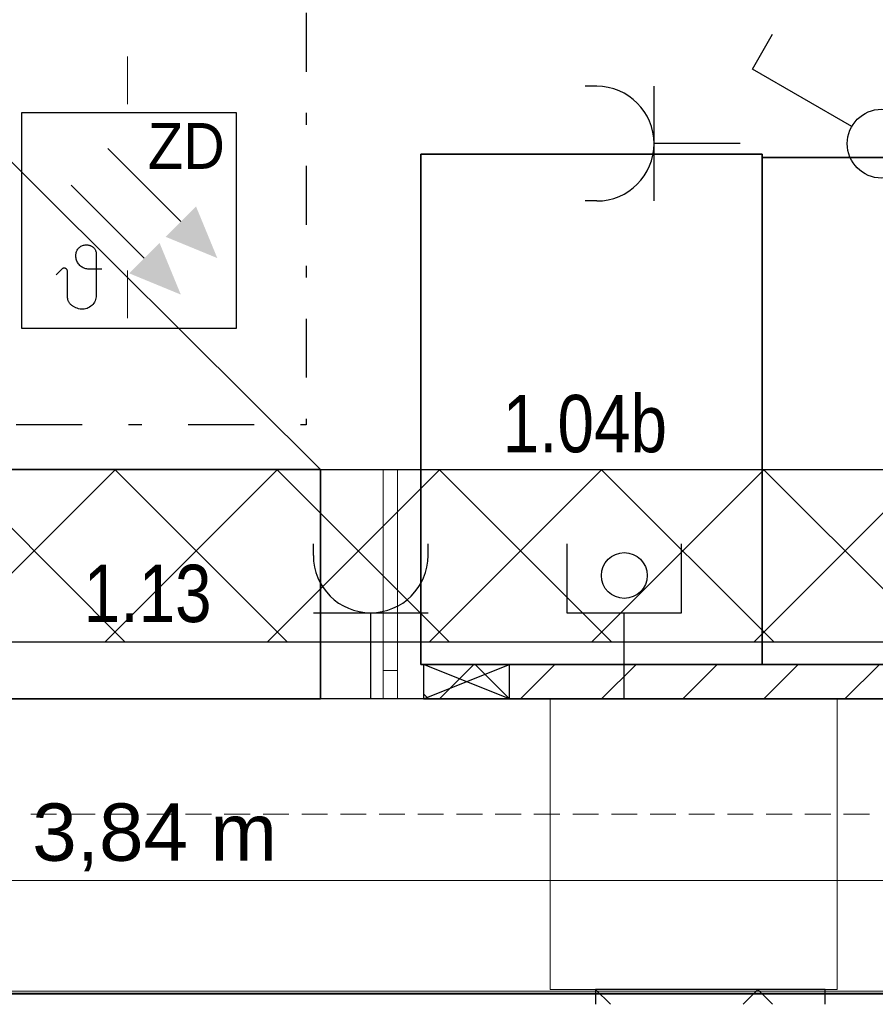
# Model space of a CAD drawing. Header units: millimetres. Extents: x -2000 to 82100, y -500 to 58900.
# Tile 8 of 21: x 29140 to 35109, y 19804 to 26673. Entities that reach past the tile are written whole.
import ezdxf
from ezdxf.enums import TextEntityAlignment as Align

# ---------------------------------------------------------------- set-up
doc = ezdxf.new("R2010")
doc.units = ezdxf.units.MM
for name, color, linetype in [('Bemaßung', 7, 'Continuous'), ('ITB_ELT_DSP_BMA', 14, 'Continuous'), ('ITB_ELT_EDV Wand', 96, 'Continuous'), ('ITB_ELT_Kabelbahn NN_NE', 194, 'Continuous'), ('ITB_ELT_Kabelkanal', 200, 'Continuous'), ('ITB_ELT_Schalter Wand', 134, 'Continuous'), ('ITB_ELT_Steckdosen 230V Wand', 134, 'Continuous'), ('ITB_XXX_Details', 7, 'Continuous'), ('ITB_XXX_TXT_Details', 7, 'Continuous'), ('KFP_Abdeckschraffur', 7, 'Continuous'), ('KFP_Achsenraster', 7, 'Continuous'), ('KFP_Brandschutz', 7, 'Continuous'), ('KFP_Durchbrüche', 7, 'Continuous'), ('KFP_Wand Innen', 7, 'Continuous'), ('Neubau_KFP_MED_Einrichtung', 7, 'Continuous'), ('Neubau_KFP_Wand Innen', 7, 'Continuous')]:
    doc.layers.add(name, color=color, linetype=linetype)
doc.styles.add('ARIAL', font='txt', dxfattribs={"height": 0.2})
doc.styles.add('Arial Narrow', font='txt', dxfattribs={"height": 0.2})

# ---------------------------------------------------------------- blocks, each defined once
blk = doc.blocks.new('ITB_1002-ID-48-8-132-220')
at = {"layer": 'KFP_Achsenraster', "color": 251, "lineweight": 5, "true_color": 0x5a5d5a}
for p, q in [((-50541, -26385.3), (-50671, -26385.3)), ((-50476, -26385.3), (-50476, -26385.3)), ((-50281, -26385.3), (-50411, -26385.3)), ((-50216, -26385.3), (-50216, -26385.3)), ((-50021, -26385.3), (-50151, -26385.3)), ((-49956, -26385.3), (-49956, -26385.3)), ((-49761, -26385.3), (-49891, -26385.3)), ((-49696, -26385.3), (-49696, -26385.3)), ((-49501, -26385.3), (-49631, -26385.3)), ((-49436, -26385.3), (-49436, -26385.3)), ((-49241, -26385.3), (-49371, -26385.3)), ((-49176, -26385.3), (-49176, -26385.3)), ((-48981, -26385.3), (-49111, -26385.3)), ((-48916, -26385.3), (-48916, -26385.3)), ((-48721, -26385.3), (-48851, -26385.3)), ((-48656, -26385.3), (-48656, -26385.3)), ((-48461, -26385.3), (-48591, -26385.3)), ((-48396, -26385.3), (-48396, -26385.3)), ((-48201, -26385.3), (-48331, -26385.3)), ((-48136, -26385.3), (-48136, -26385.3)), ((-47941, -26385.3), (-48071, -26385.3)), ((-47876, -26385.3), (-47876, -26385.3)), ((-47681, -26385.3), (-47811, -26385.3)), ((-47616, -26385.3), (-47616, -26385.3)), ((-47421, -26385.3), (-47551, -26385.3)), ((-47356, -26385.3), (-47356, -26385.3)), ((-47161, -26385.3), (-47291, -26385.3)), ((-47096, -26385.3), (-47096, -26385.3)), ((-46901, -26385.3), (-47031, -26385.3)), ((-46836, -26385.3), (-46836, -26385.3)), ((-46641, -26385.3), (-46771, -26385.3)), ((-46576, -26385.3), (-46576, -26385.3)), ((-46381, -26385.3), (-46511, -26385.3)), ((-46316, -26385.3), (-46316, -26385.3)), ((-46121, -26385.3), (-46251, -26385.3)), ((-46056, -26385.3), (-46056, -26385.3)), ((-45861, -26385.3), (-45991, -26385.3)), ((-45796, -26385.3), (-45796, -26385.3)), ((-45601, -26385.3), (-45731, -26385.3)), ((-45536, -26385.3), (-45536, -26385.3)), ((-45341, -26385.3), (-45471, -26385.3)), ((-45276, -26385.3), (-45276, -26385.3)), ((-45081, -26385.3), (-45211, -26385.3)), ((-45016, -26385.3), (-45016, -26385.3)), ((-44821, -26385.3), (-44951, -26385.3)), ((-44756, -26385.3), (-44756, -26385.3))]:
    blk.add_line(p, q, dxfattribs=at)
at = {"layer": 'KFP_Brandschutz', "color": 96, "lineweight": 5}
for p, q in [((-50434.5, -25924), (-50614.5, -25924)), ((-50164.5, -25924), (-50344.5, -25924)), ((-49894.5, -25924), (-50074.5, -25924)), ((-49624.5, -25924), (-49804.5, -25924)), ((-49354.5, -25924), (-49534.5, -25924)), ((-49084.5, -25924), (-49264.5, -25924)), ((-48814.5, -25924), (-48994.5, -25924)), ((-48544.5, -25924), (-48724.5, -25924)), ((-48274.5, -25924), (-48454.5, -25924)), ((-48004.5, -25924), (-48184.5, -25924)), ((-47734.5, -25924), (-47914.5, -25924)), ((-47464.5, -25924), (-47644.5, -25924)), ((-47194.5, -25924), (-47374.5, -25924)), ((-46924.5, -25924), (-47104.5, -25924)), ((-46654.5, -25924), (-46834.5, -25924)), ((-46384.5, -25924), (-46564.5, -25924)), ((-46114.5, -25924), (-46294.5, -25924)), ((-45844.5, -25924), (-46024.5, -25924)), ((-45574.5, -25924), (-45754.5, -25924)), ((-45304.5, -25924), (-45484.5, -25924)), ((-45034.5, -25924), (-45214.5, -25924)), ((-44764.5, -25924), (-44944.5, -25924))]:
    blk.add_line(p, q, dxfattribs=at)
at = {"layer": 'KFP_Durchbrüche', "color": 251, "lineweight": 5, "true_color": 0x5a5d5a}
blk.add_lwpolyline([(-44990.5, -27146.6), (-44990.5, -25118.6), (-46990.5, -25118.6), (-46990.5, -27146.6), (-44990.5, -27146.6)], dxfattribs=at)
at = {"layer": 'KFP_Wand Innen', "color": 251, "lineweight": 5, "true_color": 0x5a5d5a}
for p, q in [((-41507, -25118.6), (-57674.4, -25118.6)), ((-54191.3, -27158.6), (-41507, -27158.6))]:
    blk.add_line(p, q, dxfattribs=at)
at = {"layer": 'Neubau_KFP_MED_Einrichtung', "color": 251, "lineweight": 5, "true_color": 0x5a5d5a}
for p, q in [((-49939.9, -20638.1), (-49940, -20970)), ((-49940.6, -22131.4), (-49940.8, -22463.3))]:
    blk.add_line(p, q, dxfattribs=at)
at = {"layer": 'Neubau_KFP_Wand Innen', "color": 251, "lineweight": 5, "true_color": 0x5a5d5a}
for p, q in [((-37853.3, -27171.4), (-53139, -27171.4)), ((-47562.9, -27171.4), (-53139, -27171.4)), ((-53139, -27179.4), (-37853.3, -27179.4)), ((-53139, -27179.4), (-47562.9, -27179.4))]:
    blk.add_line(p, q, dxfattribs=at)
blk = doc.blocks.new('Kabelbahn-Segment-Kabelbahn-Segment 300 x 60 mm-ID-47-8-132-9171')
at = {"layer": 'ITB_ELT_Kabelbahn NN_NE', "color": 192, "lineweight": 30}
for p, q in [((-10182.3, 600), (-10767.3, 15)), ((-9051, 600), (-10251, -600)), ((-10182.3, 600), (-8982.3, -600)), ((-7919.6, 600), (-9119.6, -600)), ((-9051, 600), (-7851, -600)), ((-6788.2, 600), (-7988.2, -600)), ((-7919.6, 600), (-6719.6, -600)), ((-5656.9, 600), (-6856.9, -600)), ((-6788.2, 600), (-5588.2, -600)), ((-4525.5, 600), (-5725.5, -600)), ((-5656.9, 600), (-4456.9, -600)), ((-3394.1, 600), (-4594.1, -600)), ((-4525.5, 600), (-3325.5, -600)), ((-2262.7, 600), (-3462.7, -600)), ((-3394.1, 600), (-2194.1, -600)), ((-1131.4, 600), (-2331.4, -600)), ((-2262.7, 600), (-1062.7, -600)), ((0, 600), (-1200, -600)), ((-1131.4, 600), (0, -531.4)), ((0, 600), (0, 600)), ((-10767.3, 53.6), (-10113.7, -600)), ((0, -531.4), (-68.6, -600))]:
    blk.add_line(p, q, dxfattribs=at)
at = {"layer": 'ITB_ELT_Kabelbahn NN_NE', "color": 192, "lineweight": 15}
for p, q in [((-9128.3, -1000), (-9128.3, 600)), ((-9028.3, -1000), (-9028.3, 600)), ((-6048.9, -1000), (-6048.9, 600)), ((-5948.9, -1000), (-5948.9, 600)), ((-1917.7, -1000), (-1917.7, 600)), ((-1817.7, -1000), (-1817.7, 600)), ((-9028.3, -800), (-9128.3, -800)), ((-5948.9, -800), (-6048.9, -800)), ((-1817.7, -800), (-1917.7, -800))]:
    blk.add_line(p, q, dxfattribs=at)
at = {"layer": 'ITB_ELT_Kabelbahn NN_NE', "color": 192, "lineweight": 30}
blk.add_lwpolyline([(0, -600), (0, 600), (-10767.3, 600), (-10767.3, -600), (0, -600)], dxfattribs=at)
blk = doc.blocks.new('Kabelbahn-Segment-Kabelbahn-Segment 400 x 60 mm-ID-47-8-132-965')
at = {"layer": 'ITB_ELT_Kabelbahn NN_NE', "color": 192, "lineweight": 30}
for p, q in [((-800, 0), (-696.8, -103.2)), ((-800, 0), (-800, 0)), ((228.2, -103.2), (331.4, 0)), ((331.4, 0), (434.6, -103.2))]:
    blk.add_line(p, q, dxfattribs=at)
for points in [[(800, 0), (-800, 0), (-800, -103.2)], [(800, -103.2), (800, 0)]]:
    blk.add_lwpolyline(points, dxfattribs=at)
blk = doc.blocks.new('Gefahrenmelder-Überwachung -Kundenspez- Artikel--ID-47-8-132-6565')
at = {"layer": 'ITB_ELT_DSP_BMA', "lineweight": 30}
for points in [[(467.2, 98.4), (255.1, -113.7), (615.7, -262.2)], [(212.7, -156.1), (0.5, -368.2), (361.2, -516.7)]]:
    blk.add_hatch(color=7, dxfattribs=at).paths.add_polyline_path(points)
at = {"layer": 'ITB_ELT_DSP_BMA', "color": 7, "lineweight": 30}
for points in [[(-750, 750), (-750, -750), (750, -750), (750, 750), (-750, 750)], [(-148, 501.5), (361.2, -7.6)], [(-402.5, 246.9), (106.6, -262.2)], [(-189, -339), (-279.3, -339), (-286.4, -338.7), (-293.5, -337.9), (-300.4, -336.5), (-307.3, -334.6), (-314, -332.2), (-320.4, -329.3), (-326.7, -325.9), (-332.6, -322), (-338.2, -317.6), (-343.5, -312.9), (-348.4, -307.7), (-352.9, -302.2), (-356.9, -296.4), (-360.5, -290.2), (-363.6, -283.8), (-366.1, -277.2), (-368.2, -270.4), (-369.7, -263.5), (-370.7, -256.4), (-371.2, -249.4), (-371.2, -247.9), (-371, -241.3), (-370.6, -235.2), (-369.7, -229), (-368.3, -223), (-366.3, -217.2), (-363.9, -211.5), (-361, -206), (-357.6, -200.9), (-353.9, -196), (-349.7, -191.4), (-345.1, -187.2), (-340.2, -183.4), (-335.1, -180.1), (-329.6, -177.2), (-323.9, -174.7), (-318.1, -172.8), (-312.1, -171.3), (-306, -170.4), (-299.8, -169.9), (-293.6, -170), (-287.5, -170.6), (-282.2, -171.4), (-277.8, -172.2), (-273.6, -173.3), (-269.4, -174.7), (-265.3, -176.4), (-261.3, -178.3), (-257.5, -180.6), (-253.9, -183.1), (-250.4, -185.9), (-247.2, -188.9), (-244.2, -192.1), (-241.4, -195.6), (-238.8, -199.2), (-236.6, -203), (-234.6, -207), (-232.9, -211.1), (-231.5, -215.3), (-230.4, -219.6), (-229.6, -223.9), (-229.2, -228.3), (-229, -232.7), (-229, -521.4), (-229.5, -531.3), (-231, -541.1), (-233.5, -550.7), (-237, -559.9), (-241.3, -568.8), (-246.6, -577.2), (-252.7, -585), (-259.5, -592.2), (-267, -598.6), (-275.2, -604.3), (-283.9, -609), (-293, -612.9), (-302.5, -615.8), (-312.2, -617.8), (-322, -618.7), (-331.9, -618.6), (-341.8, -617.6), (-351.5, -615.5), (-360.9, -612.5), (-370, -608.5), (-387.4, -599.8), (-391.1, -597.8), (-394.6, -595.7), (-398.1, -593.3), (-401.4, -590.8), (-404.5, -588), (-407.5, -585.1), (-410.3, -582.1), (-413, -578.9), (-415.5, -575.5), (-417.8, -572.1), (-419.8, -568.4), (-421.7, -564.7), (-423.4, -560.9), (-424.9, -557), (-426.1, -553), (-427.2, -549), (-428, -544.9), (-428.5, -540.8), (-428.9, -536.6), (-429, -532.5), (-429, -355.6), (-429.2, -352.8), (-429.6, -350.1), (-430.4, -347.5), (-431.6, -344.9), (-432.9, -342.6), (-434.6, -340.4), (-436.5, -338.4), (-438.7, -336.6), (-441, -335.1), (-443.5, -333.9), (-446.1, -333), (-448.8, -332.4), (-451.5, -332.2), (-454.3, -332.2), (-457, -332.6), (-459.7, -333.3), (-462.2, -334.3), (-464.7, -335.6), (-466.9, -337.2), (-469, -339), (-509, -379)]]:
    blk.add_lwpolyline(points, dxfattribs=at)
at = {"layer": 'ITB_ELT_DSP_BMA', "color": 7, "lineweight": 30, "style": 'ARIAL', "width": 0.900585}
blk.add_text('ZD', height=320, dxfattribs=at).set_placement((131.8, 360), (668.2, 360), align=Align.FIT)
blk = doc.blocks.new('Quader-ID-47-8-132-8604')
at = {"layer": 'ITB_XXX_Details', "color": 6, "lineweight": 30}
for points in [[(1200, -800), (-1200, -800), (-1200, 800), (1200, 800), (1200, -800)], [(-1200, 800), (-1200, -800), (1200, -800), (1200, 800), (-1200, 800)], [(1200, 800), (-1200, 800), (1200, 800)], [(-1200, 800), (-1200, -800), (-1200, 800)], [(1200, -800), (1200, 800), (1200, -800)], [(-1200, -800), (1200, -800), (-1200, -800)]]:
    blk.add_lwpolyline(points, dxfattribs=at)
blk = doc.blocks.new('Quader-ID-47-8-132-8623')
at = {"layer": 'ITB_XXX_Details', "color": 30, "lineweight": 30}
for p, q in [((-1200, 1557.9), (-1200, 1600)), ((-1200, 1600), (-1160, 1600)), ((-1200, 1557.9), (-1200, 1600)), ((-1200, 1600), (-1160, 1600)), ((-1200, 1600), (-1200, 1600)), ((-836.9, 1600), (-375.4, 1600)), ((-836.9, 1600), (-375.4, 1600)), ((-52.3, 1600), (40, 1600)), ((-52.3, 1600), (40, 1600)), ((363.1, 1600), (824.6, 1600)), ((363.1, 1600), (824.6, 1600)), ((1147.7, 1600), (1200, 1600)), ((1147.7, 1600), (1200, 1600)), ((1200, 1600), (1200, 1560)), ((1200, 1600), (1200, 1560)), ((1200, 1600), (1200, 1600)), ((-1200, 860.5), (-1200, 1270.8)), ((-1200, 860.5), (-1200, 1270.8)), ((1200, 1272.8), (1200, 862.6)), ((1200, 1272.8), (1200, 862.6)), ((-1200, 491.3), (-1200, 573.3)), ((-1200, 491.3), (-1200, 573.3)), ((1200, 575.4), (1200, 493.3)), ((1200, 575.4), (1200, 493.3)), ((1200, 206.2), (1200, -204.1)), ((1200, 206.2), (1200, -204.1)), ((-1200, -206.2), (-1200, 204.1)), ((-1200, -206.2), (-1200, 204.1)), ((-1200, -575.4), (-1200, -493.3)), ((-1200, -575.4), (-1200, -493.3)), ((1200, -491.3), (1200, -573.3)), ((1200, -491.3), (1200, -573.3)), ((-1200, -1272.8), (-1200, -862.6)), ((-1200, -1272.8), (-1200, -862.6)), ((1200, -860.5), (1200, -1270.8)), ((1200, -860.5), (1200, -1270.8)), ((-1200, -1600), (-1200, -1560)), ((-1200, -1600), (-1200, -1560)), ((1200, -1557.9), (1200, -1600)), ((1200, -1557.9), (1200, -1600)), ((-1147.7, -1600), (-1200, -1600)), ((-1147.7, -1600), (-1200, -1600)), ((-1200, -1600), (-1200, -1600)), ((-363.1, -1600), (-824.6, -1600)), ((-363.1, -1600), (-824.6, -1600)), ((52.3, -1600), (-40, -1600)), ((52.3, -1600), (-40, -1600)), ((836.9, -1600), (375.4, -1600)), ((836.9, -1600), (375.4, -1600)), ((1200, -1600), (1160, -1600)), ((1200, -1600), (1160, -1600)), ((1200, -1600), (1200, -1600))]:
    blk.add_line(p, q, dxfattribs=at)
blk = doc.blocks.new('Quader-ID-47-8-132-7106')
at = {"layer": 'ITB_XXX_Details', "color": 6, "lineweight": 30}
for points in [[(1190, -1780), (-1190, -1780), (-1190, 1780), (1190, 1780), (1190, -1780)], [(-1190, 1780), (-1190, -1780), (1190, -1780), (1190, 1780), (-1190, 1780)], [(1190, 1780), (-1190, 1780), (1190, 1780)], [(-1190, 1780), (-1190, -1780), (-1190, 1780)], [(1190, -1780), (1190, 1780), (1190, -1780)], [(-1190, -1780), (1190, -1780), (-1190, -1780)]]:
    blk.add_lwpolyline(points, dxfattribs=at)
blk = doc.blocks.new('Quader-ID-47-8-132-7110')
at = {"layer": 'ITB_XXX_Details', "color": 6, "lineweight": 30}
for points in [[(1704, -1768), (-1704, -1768), (-1704, 1768), (1704, 1768), (1704, -1768)], [(-1704, 1768), (-1704, -1768), (1704, -1768), (1704, 1768), (-1704, 1768)], [(1704, 1768), (-1704, 1768), (1704, 1768)], [(-1704, 1768), (-1704, -1768), (-1704, 1768)], [(1704, -1768), (1704, 1768), (1704, -1768)], [(-1704, -1768), (1704, -1768), (-1704, -1768)]]:
    blk.add_lwpolyline(points, dxfattribs=at)
blk = doc.blocks.new('Schalter-ID-47-8-132-7129')
at = {"layer": 'ITB_ELT_Schalter Wand', "color": 132, "lineweight": 30}
blk.add_lwpolyline([(-2780.7, 120), (-3472.7, 520), (-3332.7, 764)], dxfattribs=at)
blk.add_circle((-2572.7, 0), 240, dxfattribs=at)
blk = doc.blocks.new('Steckdose-ID-47-8-132-7131')
at = {"layer": 'ITB_ELT_Steckdosen 230V Wand', "color": 132, "lineweight": 30}
for p, q in [((-4559.7, 400), (-4639.7, 400)), ((-4159.7, -400), (-4159.7, 400)), ((-3559.7, 0), (-4159.7, 0)), ((-4559.7, -400), (-4639.7, -400))]:
    blk.add_line(p, q, dxfattribs=at)
blk.add_arc((-4559.7, 0), 400, 270, 90, dxfattribs=at)
blk = doc.blocks.new('Kabelkanal-Segment-Kabelkanal-Segment 150 x 60 mm-ID-47-8-132-12493')
at = {"layer": 'ITB_ELT_Kabelkanal', "color": 200, "lineweight": 30}
for p, q in [((-300, 0), (300, 240)), ((300, 0), (-300, 240)), ((300, 0), (60, 240)), ((-265.7, 0), (-300, 34.3))]:
    blk.add_line(p, q, dxfattribs=at)
blk.add_lwpolyline([(-300, 0), (300, 0), (300, 240), (-300, 240), (-300, 0)], dxfattribs=at)
blk = doc.blocks.new('Kabelkanal-Segment-Kabelkanal-Segment 150 x 60 mm-ID-47-8-132-15387')
at = {"layer": 'ITB_ELT_Kabelkanal', "color": 200, "lineweight": 30}
for p, q in [((-5416.9, 240), (-5656.9, 0)), ((-4851.2, 240), (-5091.2, 0)), ((-4285.5, 240), (-4525.5, 0)), ((-3719.8, 240), (-3959.8, 0)), ((-3154.1, 240), (-3394.1, 0)), ((-2588.4, 240), (-2828.4, 0)), ((-2022.7, 240), (-2262.7, 0)), ((-1457.1, 240), (-1697.1, 0)), ((-891.4, 240), (-1131.4, 0)), ((-325.7, 240), (-565.7, 0)), ((0, 0), (0, 0))]:
    blk.add_line(p, q, dxfattribs=at)
blk.add_lwpolyline([(-5767.4, 0), (0, 0), (0, 240), (-5767.4, 240), (-5767.4, 0)], dxfattribs=at)
blk = doc.blocks.new('Kommunikation -Telefon-Daten--ID-47-8-132-18550')
at = {"layer": 'ITB_ELT_EDV Wand', "color": 94, "lineweight": 30}
blk.add_line((0, 0), (0, 600), dxfattribs=at)
blk.add_lwpolyline([(-400, 1080), (-400, 600), (400, 600), (400, 1080)], dxfattribs=at)
blk.add_circle((0, 860), 160, dxfattribs=at)
blk = doc.blocks.new('Steckdose-ID-47-8-132-18591')
at = {"layer": 'ITB_ELT_Steckdosen 230V Wand', "color": 132, "lineweight": 30}
for p, q in [((-400, 1000), (-400, 1080)), ((400, 1000), (400, 1080)), ((-400, 600), (400, 600)), ((0, 0), (0, 600))]:
    blk.add_line(p, q, dxfattribs=at)
blk.add_arc((0, 1000), 400, 180, 360, dxfattribs=at)
blk = doc.blocks.new('Text-Text- 1-13-ID-30-103-132-1188')
at = {"layer": 'ITB_XXX_TXT_Details', "color": 7, "lineweight": 5, "style": 'Arial Narrow', "width": 0.999393}
blk.add_text('1.13', height=400, dxfattribs=at).set_placement((-446, 0), (446, 0), align=Align.FIT)
blk = doc.blocks.new('Text-Text- 1-04b-ID-30-103-132-1197')
at = {"layer": 'ITB_XXX_TXT_Details', "color": 7, "lineweight": 5, "style": 'Arial Narrow', "width": 0.999343}
blk.add_text('1.04b', height=400, dxfattribs=at).set_placement((-573.4, 0), (573.4, 0), align=Align.FIT)
blk = doc.blocks.new('Bemaßung-ID-30-103-132-463')
at = {"layer": 'Bemaßung', "color": 7, "lineweight": 5}
blk.add_line((0, -12740.7), (15287.1, -12740.7), dxfattribs=at)
at = {"layer": 'Bemaßung', "color": 7, "lineweight": 5, "style": 'ARIAL', "width": 1.000892}
blk.add_text('3,84 m', height=400, dxfattribs=at).set_placement((6789.4, -12604), (8497.7, -12604), align=Align.FIT)
blk = doc.blocks.new('Bemaßung-ID-30-103-132-850')
at = {"layer": 'Bemaßung', "color": 7, "lineweight": 5}
blk.add_line((21185.3, 0), (0, 0), dxfattribs=at)

msp = doc.modelspace()

# ---------------------------------------------------------------- linework, layer by layer
at = {"layer": 'ITB_XXX_Details', "color": 6, "lineweight": 30}
msp.add_lwpolyline([(28838.2, 23534.9), (28838.2, 25920.2), (31238.2, 23534.8), (28838.2, 23534.9)], dxfattribs=at)

# ---------------------------------------------------------------- block references
at = {"layer": 'Bemaßung', "color": 7, "lineweight": 5}
for name, p in [('Bemaßung-ID-30-103-132-463', (22438.2, 33409.5)), ('Bemaßung-ID-30-103-132-850', (22158.1, 21936.5))]:
    msp.add_blockref(name, p, dxfattribs=at)
at = {"layer": 'ITB_ELT_DSP_BMA', "color": 7, "lineweight": 30}
msp.add_blockref('Gefahrenmelder-Überwachung -Kundenspez- Artikel--ID-47-8-132-6565', (29903.1, 25272.1), dxfattribs=at)
at = {"layer": 'ITB_ELT_EDV Wand', "color": 94, "lineweight": 30}
msp.add_blockref('Kommunikation -Telefon-Daten--ID-47-8-132-18550', (33357.9, 21935.5), dxfattribs=at)
at = {"layer": 'ITB_ELT_Kabelbahn NN_NE', "color": 192, "lineweight": 30}
for name, p in [('Kabelbahn-Segment-Kabelbahn-Segment 300 x 60 mm-ID-47-8-132-9171', (37725.3, 22932.9)), ('Kabelbahn-Segment-Kabelbahn-Segment 400 x 60 mm-ID-47-8-132-965', (33957.9, 19907.6))]:
    msp.add_blockref(name, p, dxfattribs=at)
at = {"layer": 'ITB_ELT_Kabelkanal', "color": 200, "lineweight": 30}
for name, p in [('Kabelkanal-Segment-Kabelkanal-Segment 150 x 60 mm-ID-47-8-132-12493', (32257.9, 21935.5)), ('Kabelkanal-Segment-Kabelkanal-Segment 150 x 60 mm-ID-47-8-132-15387', (37725.3, 21935.5))]:
    msp.add_blockref(name, p, dxfattribs=at)
at = {"layer": 'ITB_ELT_Schalter Wand', "color": 132, "lineweight": 30}
msp.add_blockref('Schalter-ID-47-8-132-7129', (37725.3, 25808.3), dxfattribs=at)
at = {"layer": 'ITB_ELT_Steckdosen 230V Wand', "color": 132, "lineweight": 30}
for name, p in [('Steckdose-ID-47-8-132-7131', (37725.3, 25808.3)), ('Steckdose-ID-47-8-132-18591', (31588.7, 21935.5))]:
    msp.add_blockref(name, p, dxfattribs=at)
at = {"layer": 'ITB_XXX_Details', "color": 30, "lineweight": 30}
msp.add_blockref('Quader-ID-47-8-132-8623', (29939.7, 25447.1), dxfattribs=at)
at = {"layer": 'ITB_XXX_Details', "color": 6, "lineweight": 30}
for name, p in [('Quader-ID-47-8-132-7106', (33129.2, 23955.5)), ('Quader-ID-47-8-132-7110', (36023.2, 23943.5)), ('Quader-ID-47-8-132-8604', (30038.2, 22734.8))]:
    msp.add_blockref(name, p, dxfattribs=at)
at = {"layer": 'ITB_XXX_TXT_Details', "color": 7, "lineweight": 5}
for name, p in [('Text-Text- 1-04b-ID-30-103-132-1197', (33082.8, 23655.3)), ('Text-Text- 1-13-ID-30-103-132-1188', (30032.9, 22470.7))]:
    msp.add_blockref(name, p, dxfattribs=at)
at = {"layer": 'KFP_Abdeckschraffur', "color": 251, "lineweight": 5, "true_color": 0x5a5d5a}
msp.add_blockref('ITB_1002-ID-48-8-132-220', (79832.3, 47054.1), dxfattribs=at)

doc.saveas('drawing.dxf')
